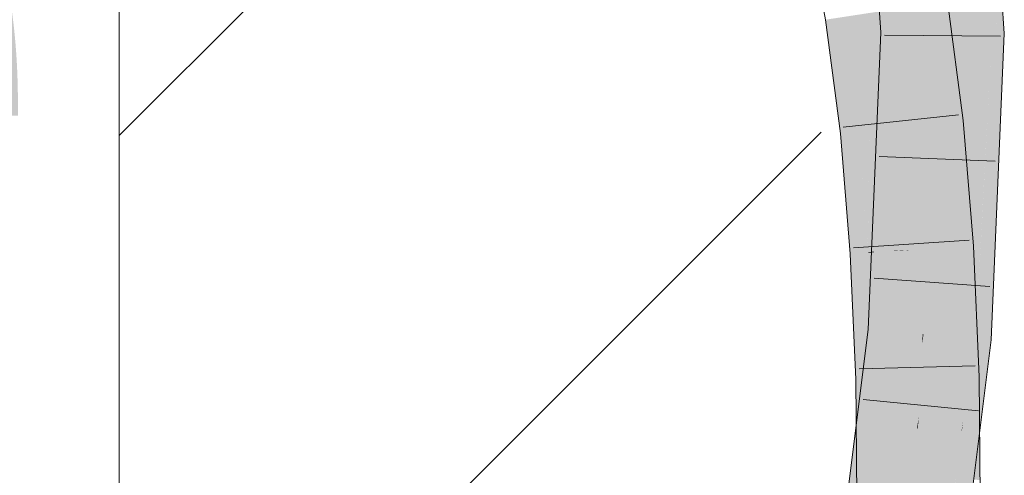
# Model space of a CAD drawing. Extents: x -620 to 300, y 62 to 1162.
# Tile 173 of 256: x 175.58 to 177.573, y 826.607 to 827.529. Entities that reach past the tile are written whole.
import ezdxf
from ezdxf.lldxf.tags import DXFTag

# ---------------------------------------------------------------- set-up
doc = ezdxf.new("R2010")
doc.units = 0
doc.layers.get('0').update_dxf_attribs({"lineweight": 13})
for name, color, linetype, lineweight, true_color in [('E_Detail_Beschriftung', 7, 'Continuous', 13, 0x009900), ('E_Detail_Wandschraffur', 7, 'Continuous', 5, 0xc0c0c0), ('E_Leerrohr 25-A06G955E8I', 7, 'Continuous', 9, 0xff8000), ('E_Leerrohr 25-Shading', 7, 'Continuous', 9, 0xff8000)]:
    doc.layers.add(name, color=color, linetype=linetype, lineweight=lineweight, true_color=true_color)
doc.layers.add('E_Detail_Linie_Text_Bem', color=7, linetype='Continuous', lineweight=13)
doc.styles.get("Standard").update_dxf_attribs({"font": 'ARIALN.TTF'})
tags = doc.linetypes.add('fein_strichliert', pattern=[4, 1, -2, 1]).pattern_tags.tags
tags[8:9] = [DXFTag(74, 4), DXFTag(75, 0), DXFTag(340, '0'), DXFTag(46, 0.0), DXFTag(50, 0.0), DXFTag(44, 0.0), DXFTag(45, 0.0)]
tags[6:7] = [DXFTag(74, 4), DXFTag(75, 0), DXFTag(340, '0'), DXFTag(46, 0.0), DXFTag(50, 0.0), DXFTag(44, 0.0), DXFTag(45, 0.0)]
tags[4:5] = [DXFTag(74, 4), DXFTag(75, 0), DXFTag(340, '0'), DXFTag(46, 0.0), DXFTag(50, 0.0), DXFTag(44, 0.0), DXFTag(45, 0.0)]

# ---------------------------------------------------------------- blocks, each defined once
blk = doc.blocks.new('Shading-A06G94UZ8I', base_point=(176.1374, 828.7108))
at = {"layer": 'E_Leerrohr 25-Shading', "color": 31, "true_color": 0xfabd7f}
for points in [[(177.4482, 827.5023), (177.5366, 827.5015), (177.4298, 827.7766), (177.5175, 827.7872)], [(177.4298, 827.7766), (177.4115, 827.7379), (177.4482, 827.5023), (177.4203, 827.5025)], [(177.4203, 827.5025), (177.4115, 827.7379), (177.4075, 827.5026), (177.3962, 827.7054)], [(177.4075, 827.5026), (177.3962, 827.7054), (177.3992, 827.5027), (177.3856, 827.6831)], [(177.3992, 827.5027), (177.3856, 827.6831), (177.3947, 827.5027), (177.3784, 827.6677)], [(177.3649, 827.5803), (177.3947, 827.5027), (177.3761, 827.6628), (177.3894, 827.5564)], [(177.3598, 827.5031), (177.3649, 827.5803), (177.3524, 827.6127)], [(177.3598, 827.5031), (177.3947, 827.5027), (177.3649, 827.5803)], [(177.2998, 827.3048), (177.3112, 827.306), (177.296, 827.5421), (177.3155, 827.545)], [(177.3112, 827.306), (177.3656, 827.3118), (177.3155, 827.545), (177.3348, 827.5479)], [(177.4222, 827.5613), (177.3348, 827.5479), (177.4535, 827.321), (177.3656, 827.3118)], [(177.2608, 827.5367), (177.2474, 827.5346), (177.2777, 827.3025)], [(177.289, 827.3036), (177.2827, 827.54), (177.2777, 827.3025), (177.2608, 827.5367)], [(177.2998, 827.3048), (177.296, 827.5421), (177.289, 827.3036), (177.2827, 827.54)], [(177.3598, 827.5031), (177.3341, 826.899), (177.3813, 827.2301)], [(177.3947, 827.5027), (177.3598, 827.5031), (177.4007, 827.3655), (177.3971, 827.3406)], [(177.3971, 827.3406), (177.3598, 827.5031), (177.3813, 827.2301)], [(177.4028, 827.3157), (177.3992, 827.5027), (177.3947, 827.5027)], [(177.4078, 827.0642), (177.4075, 827.5026), (177.3992, 827.5027)], [(177.4203, 827.5025), (177.4075, 827.5026), (177.4096, 826.8925), (177.4079, 826.8927)], [(177.4096, 826.8925), (177.4221, 826.8915), (177.4203, 827.5025), (177.4482, 827.5023)], [(177.4221, 826.8915), (177.5102, 826.8839), (177.4482, 827.5023), (177.5366, 827.5015)], [(177.3971, 827.3406), (177.4028, 827.3157), (177.4007, 827.3655)], [(177.4062, 827.1475), (177.4028, 827.3157), (177.3813, 827.2301), (177.3971, 827.3406)], [(177.2978, 827.0587), (177.2978, 827.0602), (177.2777, 827.3025), (177.289, 827.3036)], [(177.2978, 827.0602), (177.2998, 827.3048), (177.289, 827.3036)], [(177.2998, 827.3048), (177.2978, 827.0587), (177.3112, 827.306), (177.3096, 827.1028)], [(177.3664, 827.3021), (177.3656, 827.3118), (177.3093, 827.0593), (177.3096, 827.1028)], [(177.3096, 827.1028), (177.3656, 827.3118), (177.3112, 827.306)], [(177.4535, 827.321), (177.3656, 827.3118), (177.4743, 827.0684), (177.3861, 827.0629)], [(177.3664, 827.3021), (177.3093, 827.0593), (177.35, 827.0612)], [(177.35, 827.0612), (177.3664, 827.062), (177.3664, 827.3021), (177.3797, 827.1409)], [(177.3341, 826.899), (177.3603, 826.8968), (177.3813, 827.2301), (177.3934, 827.0776)], [(177.4062, 827.1475), (177.3813, 827.2301), (177.3934, 827.0776)], [(177.3934, 827.0776), (177.4079, 826.8927), (177.4062, 827.1475), (177.4078, 827.0642)], [(177.3664, 827.062), (177.3861, 827.0629), (177.3797, 827.1409)], [(177.3096, 827.1028), (177.2978, 827.0587), (177.3093, 827.0593)], [(177.3603, 826.8968), (177.4079, 826.8927), (177.3934, 827.0776)], [(177.4743, 827.0684), (177.3861, 827.0629), (177.486, 826.8054), (177.3976, 826.8034)], [(177.3093, 827.0593), (177.2978, 827.0587), (177.3093, 827.058), (177.2979, 827.0573)], [(177.3093, 827.058), (177.2979, 827.0573), (177.3092, 827.0146)], [(177.3092, 827.0146), (177.2979, 827.0573), (177.3092, 826.8015)], [(177.3499, 827.0606), (177.3093, 827.058), (177.3401, 826.8984), (177.3092, 827.0146)], [(177.35, 827.0612), (177.3093, 827.0593), (177.3499, 827.0606), (177.3093, 827.058)], [(177.3354, 826.8694), (177.3886, 827.0073), (177.3663, 827.0616), (177.3861, 827.0629)], [(177.3401, 826.8984), (177.3663, 827.0616), (177.3499, 827.0606)], [(177.3499, 827.0606), (177.3663, 827.0616), (177.35, 827.0612), (177.3664, 827.062)], [(177.3663, 827.0616), (177.3861, 827.0629), (177.3664, 827.062)], [(177.3401, 826.8984), (177.3092, 827.0146), (177.3354, 826.8694), (177.3092, 826.8015)], [(177.3473, 826.8023), (177.3886, 827.0073), (177.3246, 826.8018), (177.3354, 826.8694)], [(177.3976, 826.8034), (177.3886, 827.0073), (177.3473, 826.8023)], [(177.2514, 826.2396), (177.3339, 826.7377), (177.3341, 826.899)], [(177.3341, 826.899), (177.3339, 826.7377), (177.3603, 826.8968)], [(177.3339, 826.7377), (177.4079, 826.8927), (177.3603, 826.8968)], [(177.4079, 826.8927), (177.3339, 826.7377), (177.3877, 826.7021), (177.3339, 826.7051)], [(177.3389, 826.2272), (177.4264, 826.2147), (177.4221, 826.8915), (177.5102, 826.8839)], [(177.4079, 826.8927), (177.3877, 826.7021), (177.407, 826.8706)], [(177.422, 826.8915), (177.3997, 826.7244), (177.4221, 826.8915), (177.3983, 826.7016)], [(177.422, 826.8915), (177.4096, 826.8925), (177.3997, 826.7244)], [(177.4043, 826.8036), (177.4096, 826.8925), (177.407, 826.8706)], [(177.407, 826.8706), (177.4096, 826.8925), (177.4079, 826.8927)], [(177.3354, 826.8694), (177.3092, 826.8015), (177.3246, 826.8018)], [(177.3967, 826.7017), (177.407, 826.8706), (177.3877, 826.7021)], [(177.3967, 826.7017), (177.3997, 826.7244), (177.407, 826.8706), (177.4043, 826.8036)], [(177.4866, 826.7186), (177.486, 826.8054), (177.3982, 826.7245), (177.3976, 826.8034)], [(177.3246, 826.8018), (177.3092, 826.8015), (177.3099, 826.7065)], [(177.3099, 826.7065), (177.3285, 826.7053), (177.3246, 826.8018), (177.3473, 826.8023)], [(177.3409, 826.7285), (177.3473, 826.8023), (177.3331, 826.7289)], [(177.3473, 826.8023), (177.3409, 826.7285), (177.3976, 826.8034), (177.3982, 826.7245)], [(177.3331, 826.7289), (177.3106, 826.6129), (177.3409, 826.7285), (177.3307, 826.6114)], [(177.3339, 826.7377), (177.3285, 826.7054), (177.3339, 826.7051)], [(177.3982, 826.7245), (177.3409, 826.7285), (177.3675, 826.6086), (177.3307, 826.6114)], [(177.3285, 826.7054), (177.2514, 826.2396), (177.3339, 826.7051), (177.3333, 826.228)], [(177.3099, 826.7065), (177.3106, 826.6129), (177.3285, 826.7053)], [(177.3339, 826.7051), (177.3333, 826.228), (177.3877, 826.7021)], [(177.3903, 826.6069), (177.3982, 826.7245), (177.3675, 826.6086)], [(177.3983, 826.7019), (177.3982, 826.7245), (177.3928, 826.6068), (177.3903, 826.6069)], [(177.3983, 826.7016), (177.3997, 826.7244), (177.3967, 826.7017)], [(177.4868, 826.6967), (177.4866, 826.7186), (177.3983, 826.7019), (177.3982, 826.7245)], [(177.3333, 826.228), (177.3967, 826.7017), (177.3877, 826.7021)], [(177.3983, 826.7016), (177.3967, 826.7017), (177.3389, 826.2272), (177.3333, 826.228)], [(177.3806, 826.3994), (177.3835, 826.3994), (177.3983, 826.7019), (177.3991, 826.6063)], [(177.3991, 826.6063), (177.4875, 826.5997), (177.3983, 826.7019), (177.4868, 826.6967)], [(177.3106, 826.6129), (177.3122, 826.4), (177.3307, 826.6114)], [(177.3307, 826.6114), (177.3122, 826.4), (177.3675, 826.6086)], [(177.3764, 826.3994), (177.3903, 826.6069), (177.3122, 826.4), (177.3675, 826.6086)], [(177.3903, 826.6069), (177.3764, 826.3994), (177.3928, 826.6068), (177.3806, 826.3994)]]:
    blk.add_solid(points, dxfattribs=at)
at = {"layer": 'E_Leerrohr 25-Shading', "color": 43, "true_color": 0xd7ab7f}
for points in [[(177.5289, 827.7449), (177.5175, 827.7872), (177.5482, 827.5014), (177.5366, 827.5015)], [(177.3524, 827.6127), (177.3057, 827.7616), (177.3507, 827.5031), (177.3232, 827.5034)], [(177.5386, 827.709), (177.5289, 827.7449), (177.5535, 827.5013), (177.5482, 827.5014)], [(177.5535, 827.5013), (177.5568, 827.5013), (177.5386, 827.709), (177.5452, 827.6847)], [(177.5452, 827.6847), (177.5568, 827.5013), (177.5495, 827.6686), (177.5585, 827.5013)], [(177.3524, 827.6127), (177.3507, 827.5031), (177.3572, 827.5031)], [(177.3572, 827.5031), (177.3598, 827.5031), (177.3524, 827.6127)], [(177.5542, 827.5818), (177.5585, 827.5013), (177.5662, 827.6067), (177.5732, 827.5012)], [(177.4414, 827.541), (177.4373, 827.5635), (177.4398, 827.4265), (177.4222, 827.5613)], [(177.4899, 827.3249), (177.4584, 827.5668), (177.48, 827.3239), (177.4373, 827.5635)], [(177.2474, 827.5346), (177.2112, 827.5291), (177.2777, 827.3025), (177.2413, 827.2986)], [(177.48, 827.3239), (177.4414, 827.541), (177.4535, 827.321), (177.4398, 827.4265)], [(177.3507, 827.5031), (177.3232, 827.5034), (177.3083, 826.9012), (177.2976, 826.9022)], [(177.3572, 827.5031), (177.3507, 827.5031), (177.3265, 826.8997), (177.3083, 826.9012)], [(177.3265, 826.8997), (177.3341, 826.899), (177.3572, 827.5031), (177.3598, 827.5031)], [(177.5366, 827.5015), (177.5102, 826.8839), (177.5482, 827.5014), (177.5153, 826.8835)], [(177.5273, 827.0714), (177.5159, 826.8834), (177.5732, 827.5012), (177.5467, 826.8808)], [(177.5451, 827.331), (177.5273, 827.0714), (177.5585, 827.5013), (177.5732, 827.5012)], [(177.5535, 827.5013), (177.5273, 827.0714), (177.5568, 827.5013)], [(177.5535, 827.5013), (177.5482, 827.5014), (177.5284, 827.0892), (177.5282, 827.1246)], [(177.5568, 827.5013), (177.5451, 827.331), (177.5585, 827.5013)], [(177.48, 827.3239), (177.4535, 827.321), (177.5104, 827.0707), (177.4743, 827.0684)], [(177.503, 827.1666), (177.4899, 827.3249), (177.4989, 827.1666), (177.48, 827.3239)], [(177.2777, 827.3025), (177.2413, 827.2986), (177.2979, 827.0573), (177.2614, 827.0551)], [(177.5104, 827.0707), (177.5109, 827.0707), (177.4989, 827.1666), (177.503, 827.1666)], [(177.5282, 827.1246), (177.5153, 826.8835), (177.5284, 827.0892), (177.5159, 826.8834)], [(177.5109, 827.0707), (177.4743, 827.0684), (177.5226, 826.8062), (177.486, 826.8054)], [(177.2978, 827.0573), (177.2614, 827.0551), (177.2909, 826.8011), (177.2726, 826.8007)], [(177.3039, 826.8014), (177.2979, 827.0573), (177.2909, 826.8011), (177.2978, 827.0573)], [(177.3092, 826.8015), (177.2979, 827.0573), (177.3039, 826.8014), (177.2979, 827.0573)], [(177.3265, 826.8997), (177.3083, 826.9012), (177.2464, 826.2404), (177.2345, 826.2421)], [(177.2464, 826.2404), (177.2514, 826.2396), (177.3265, 826.8997), (177.3341, 826.899)], [(177.2866, 826.7077), (177.3083, 826.9012), (177.2733, 826.7085), (177.2976, 826.9022)], [(177.5102, 826.8839), (177.5102, 826.8839), (177.4901, 826.7184), (177.4868, 826.6967)], [(177.5467, 826.8808), (177.4901, 826.7184), (177.5234, 826.6947), (177.4874, 826.6967)], [(177.5102, 826.8839), (177.4901, 826.7184), (177.5153, 826.8835)], [(177.5035, 826.806), (177.4901, 826.7184), (177.5159, 826.8834), (177.5467, 826.8808)], [(177.5153, 826.8835), (177.5035, 826.806), (177.5159, 826.8834)], [(177.4866, 826.7186), (177.5232, 826.7161), (177.486, 826.8054), (177.5226, 826.8062)], [(177.2877, 826.7321), (177.2909, 826.8011), (177.2731, 826.7331), (177.2726, 826.8007)], [(177.3031, 826.7068), (177.3039, 826.8014), (177.2866, 826.7078), (177.2909, 826.8011)], [(177.3099, 826.7065), (177.3092, 826.8015), (177.3031, 826.7068), (177.3039, 826.8014)], [(177.2752, 826.4561), (177.2877, 826.7321), (177.2731, 826.7331)], [(177.2345, 826.2421), (177.2866, 826.7077), (177.2151, 826.2448), (177.2733, 826.7085)], [(177.2824, 826.615), (177.3024, 826.6135), (177.2866, 826.7078), (177.3031, 826.7068)], [(177.3024, 826.6135), (177.3106, 826.6129), (177.3031, 826.7068), (177.3099, 826.7065)], [(177.5012, 826.5986), (177.4866, 826.7186), (177.4911, 826.5994)], [(177.5232, 826.7161), (177.4866, 826.7186), (177.5241, 826.5969), (177.5012, 826.5986)], [(177.4868, 826.6967), (177.4901, 826.5994), (177.4866, 826.7186), (177.4911, 826.5994)], [(177.4901, 826.7184), (177.4868, 826.6967), (177.4874, 826.6967)], [(177.4868, 826.6967), (177.4264, 826.2147), (177.4874, 826.6967), (177.4287, 826.2144)], [(177.4874, 826.6967), (177.4287, 826.2144), (177.5234, 826.6947), (177.4626, 826.2096)], [(177.4958, 826.3984), (177.4971, 826.3984), (177.4875, 826.5997), (177.4868, 826.6967)], [(177.2752, 826.4561), (177.3006, 826.4001), (177.2824, 826.615), (177.3024, 826.6135)], [(177.3006, 826.4001), (177.3122, 826.4), (177.3024, 826.6135), (177.3106, 826.6129)]]:
    blk.add_solid(points, dxfattribs=at)
blk = doc.blocks.new('Referenz-A06G955K8I')
at = {"layer": 'E_Detail_Linie_Text_Bem', "linetype": 'Continuous', "ltscale": 0.13}
blk.add_line((175.7816, 817.9265), (175.7816, 829.7265), dxfattribs=at)
at = {"layer": 'E_Detail_Wandschraffur', "linetype": 'fein_strichliert', "ltscale": 0.13}
blk.add_line((175.7816, 827.2948), (176.8748, 828.388), dxfattribs=at)
at = {"layer": 'E_Detail_Wandschraffur', "linetype": 'ByBlock', "ltscale": 0.13}
blk.add_line((175.7816, 825.8806), (177.2025, 827.3015), dxfattribs=at)
at = {"layer": 'E_Leerrohr 25-A06G955E8I', "linetype": 'Continuous', "ltscale": 0.13}
for p, q in [((177.5732, 827.5012), (177.5539, 827.7916)), ((177.3232, 827.5033), (177.3057, 827.7616)), ((177.1818, 827.6897), (177.2112, 827.5291)), ((177.4584, 827.5668), (177.4899, 827.3249)), ((177.2112, 827.5291), (177.2413, 827.2986)), ((177.2976, 826.9021), (177.3232, 827.5033)), ((177.5655, 827.4957), (177.3305, 827.4979)), ((177.5467, 826.8808), (177.5732, 827.5012)), ((177.2472, 827.3114), (177.4808, 827.3367)), ((177.4899, 827.3249), (177.5109, 827.0707)), ((177.2413, 827.2986), (177.2614, 827.055)), ((177.5547, 827.2423), (177.3199, 827.2518)), ((177.2679, 827.0674), (177.5024, 827.0826)), ((177.5109, 827.0707), (177.5226, 826.8062)), ((177.2614, 827.055), (177.2726, 826.8007)), ((177.5439, 826.9888), (177.3095, 827.0058)), ((177.2151, 826.2448), (177.2976, 826.9021)), ((177.4626, 826.2096), (177.5467, 826.8808)), ((177.2792, 826.8223), (177.5141, 826.8282)), ((177.5226, 826.8062), (177.5256, 826.3981)), ((177.2726, 826.8007), (177.2756, 826.4003)), ((177.5212, 826.737), (177.2873, 826.7599))]:
    blk.add_line(p, q, dxfattribs=at)
at = {"layer": 'E_Detail_Beschriftung', "linetype": 'Continuous', "ltscale": 0.13, "insert": (169.8529, 828.2353), "char_height": 1.4, "attachment_point": 1}
blk.add_mtext('{\\fArial Narrow;Endtülle}', dxfattribs=at)

msp = doc.modelspace()

# ---------------------------------------------------------------- block references
at = {"color": 8, "lineweight": 25, "ltscale": 0.25, "true_color": 0x808080}
msp.add_blockref('Referenz-A06G955K8I', (0, 0), dxfattribs=at)
msp.add_blockref('Shading-A06G94UZ8I', (176.1374, 828.7108))

doc.saveas('drawing.dxf')
